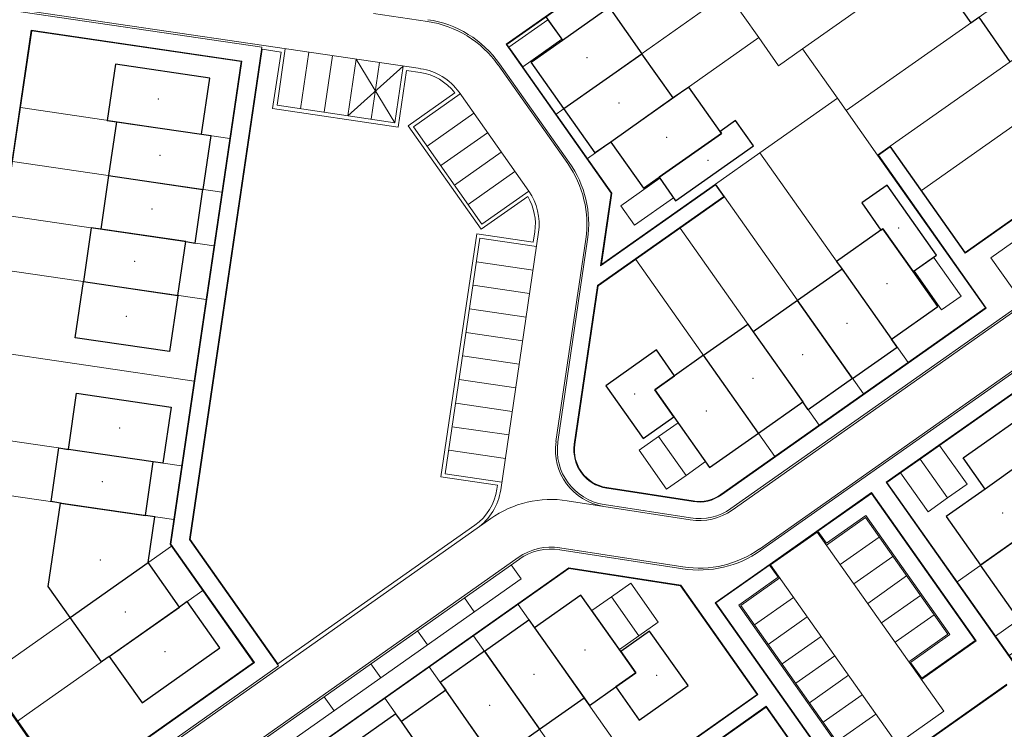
# Model space of a CAD drawing. Extents: x 168554 to 174410, y 515675 to 521218.
# Tile 85 of 110: x 172273 to 172377, y 518740 to 518815. Entities that reach past the tile are written whole.
import ezdxf

# ---------------------------------------------------------------- set-up
doc = ezdxf.new("R2010")
doc.units = 0
doc.header["$MEASUREMENT"] = 0
for name, color, linetype, lineweight in [('Algemeen - Fase 1A - 1070 Ondergrond  ontwerp bijgebouwen', 7, 'Continuous', 30), ('Algemeen - Fase 1A - 1070 Ondergrond  ontwerp hoofdgebouwen', 7, 'Continuous', 30), ('Algemeen - Fase 1A - 1070 Ondergrond - ontwerp', 7, 'Continuous', 9), ('Algemeen - Fase 1A - 1070 Ondergrond ontwerp parkeren eigen terrein', 7, 'Continuous', 13), ('Deelgebied 1A - bijgebouwen', 253, 'Continuous', 9), ('Deelgebied 1A - grondgebonden woningen', 253, 'Continuous', 9), ('Legenda - Tekst', 7, 'Continuous', 15)]:
    doc.layers.add(name, color=color, linetype=linetype, lineweight=lineweight)
doc.styles.get("Standard").update_dxf_attribs({"font": 'arial.ttf'})

msp = doc.modelspace()

# ---------------------------------------------------------------- linework, layer by layer
at = {"layer": 'Algemeen - Fase 1A - 1070 Ondergrond  ontwerp bijgebouwen'}
for points in [[(172336.61, 518820.67), (172328.44, 518814.91), (172330.17, 518812.46), (172335.07, 518815.92), (172335.22, 518815.71), (172338.48, 518818.02)], [(172348.34, 518804.04), (172346.71, 518802.89), (172346.85, 518802.69), (172340.31, 518798.08), (172342.04, 518795.62), (172350.21, 518801.39)], [(172364.23, 518797.26), (172361.58, 518795.39), (172363.59, 518792.53), (172363.8, 518792.67), (172366.97, 518788.18), (172369.42, 518789.91)], [(172340.04, 518779.95), (172334.73, 518776.2), (172338.65, 518770.65), (172341.87, 518772.92), (172339.86, 518775.78), (172341.94, 518777.25)], [(172380.37, 518774.38), (172382.82, 518770.91), (172378.74, 518768.03), (172378.59, 518768.23), (172374.51, 518765.35), (172372.2, 518768.62)], [(172339.31, 518750.44), (172336.29, 518748.3), (172337.88, 518746.06), (172335.79, 518744.59), (172338.24, 518741.11), (172343.35, 518744.72)]]:
    msp.add_lwpolyline(points, close=True, dxfattribs=at)
at = {"layer": 'Algemeen - Fase 1A - 1070 Ondergrond  ontwerp hoofdgebouwen'}
for p, q in [((172373.84, 518814.87), (172377.12, 518810.21)), ((172330.33, 518805.29), (172338.5, 518811.05)), ((172341.79, 518806.4), (172338.5, 518811.05)), ((172341.79, 518806.4), (172335.25, 518801.78)), ((172283.41, 518803.9), (172282.58, 518798.26)), ((172283.41, 518803.9), (172292.31, 518802.6)), ((172282.58, 518798.26), (172281.75, 518792.62)), ((172282.58, 518798.26), (172292.47, 518796.81)), ((172290.66, 518791.32), (172281.75, 518792.62)), ((172289.83, 518785.68), (172290.66, 518791.32)), ((172359.51, 518788.43), (172354.85, 518785.14)), ((172359.51, 518788.43), (172364.7, 518781.07)), ((172279.93, 518787.13), (172289.83, 518785.68)), ((172354.85, 518785.14), (172350.2, 518781.86)), ((172360.62, 518776.97), (172354.85, 518785.14)), ((172350.2, 518781.86), (172355.39, 518774.5)), ((172350.73, 518771.22), (172344.96, 518779.39)), ((172350.73, 518771.22), (172355.39, 518774.5)), ((172287.26, 518768.21), (172278.36, 518769.52)), ((172286.43, 518762.58), (172287.26, 518768.21)), ((172277.53, 518763.88), (172286.43, 518762.58)), ((172382.2, 518763.13), (172374.02, 518757.36)), ((172278.54, 518751.87), (172286.71, 518757.63)), ((172290, 518752.97), (172286.71, 518757.63)), ((172282.65, 518747.79), (172290, 518752.97)), ((172327.25, 518750.8), (172332.44, 518743.44)), ((172322.01, 518748.33), (172327.78, 518740.16)), ((172317.93, 518744.23), (172313.28, 518740.94)), ((172323.12, 518736.87), (172317.93, 518744.23)), ((172327.78, 518740.16), (172332.44, 518743.44)), ((172318.46, 518733.59), (172313.28, 518740.94)), ((172323.12, 518736.87), (172327.78, 518740.16))]:
    msp.add_line(p, q, dxfattribs=at)
for points in [[(172381.19, 518820.06), (172377.76, 518824.92), (172369.59, 518819.16), (172373.02, 518814.3), (172373.84, 518814.87)], [(172330.33, 518805.29), (172326.9, 518810.15), (172330.17, 518812.46), (172335.07, 518815.92), (172335.22, 518815.71), (172338.5, 518811.05)], [(172292.31, 518802.6), (172293.18, 518808.48), (172283.29, 518809.94), (172282.42, 518804.05), (172283.41, 518803.9)], [(172335.25, 518801.78), (172338.68, 518796.92), (172340.31, 518798.08), (172346.85, 518802.69), (172346.71, 518802.89), (172343.42, 518807.55), (172341.79, 518806.4)], [(172335.25, 518801.78), (172333.62, 518800.63), (172330.33, 518805.29)], [(172292.31, 518802.6), (172293.3, 518802.45), (172292.47, 518796.81)], [(172290.66, 518791.32), (172291.65, 518791.17), (172292.47, 518796.81)], [(172281.75, 518792.62), (172280.76, 518792.77), (172279.93, 518787.13)], [(172364.7, 518781.07), (172369.56, 518784.5), (172366.97, 518788.18), (172363.8, 518792.67), (172363.59, 518792.53), (172358.94, 518789.24), (172359.51, 518788.43)], [(172289.83, 518785.68), (172288.96, 518779.79), (172279.07, 518781.24), (172279.93, 518787.13)], [(172344.96, 518779.39), (172349.62, 518782.67), (172350.2, 518781.86)], [(172360.62, 518776.97), (172365.28, 518780.26), (172364.7, 518781.07)], [(172344.96, 518779.39), (172341.94, 518777.25), (172339.86, 518775.78), (172341.87, 518772.92), (172345.62, 518767.61), (172350.73, 518771.22)], [(172360.62, 518776.97), (172355.96, 518773.68), (172355.39, 518774.5)], [(172278.36, 518769.52), (172279.22, 518775.41), (172289.12, 518773.96), (172288.25, 518768.07), (172287.26, 518768.21)], [(172277.53, 518763.88), (172276.54, 518764.03), (172277.37, 518769.67), (172278.36, 518769.52)], [(172382.2, 518763.13), (172378.74, 518768.03), (172378.59, 518768.23), (172374.51, 518765.35), (172370.42, 518762.47), (172374.02, 518757.36)], [(172278.54, 518751.87), (172276.24, 518755.13), (172277.53, 518763.88)], [(172382.2, 518763.13), (172385.65, 518758.22), (172385.8, 518758.02), (172383.35, 518756.29), (172377.63, 518752.26), (172374.02, 518757.36)], [(172286.71, 518757.63), (172287.42, 518762.43), (172286.43, 518762.58)], [(172332.44, 518743.44), (172333.01, 518742.63), (172335.79, 518744.59), (172337.88, 518746.06), (172336.29, 518748.3), (172332.11, 518754.23), (172327.25, 518750.8)], [(172282.65, 518747.79), (172286.08, 518742.92), (172294.25, 518748.69), (172290.82, 518753.55), (172290, 518752.97)], [(172282.65, 518747.79), (172281.83, 518747.21), (172278.54, 518751.87)], [(172322.01, 518748.33), (172326.67, 518751.62), (172327.25, 518750.8)], [(172322.01, 518748.33), (172317.36, 518745.04), (172317.93, 518744.23)], [(172313.28, 518740.94), (172312.7, 518741.76), (172308.04, 518738.47)]]:
    msp.add_lwpolyline(points, dxfattribs=at)
at = {"layer": 'Algemeen - Fase 1A - 1070 Ondergrond - ontwerp'}
for p, q in [((172341.02, 518823.86), (172324.27, 518812.04)), ((172341.01, 518823.77), (172324.35, 518812.03)), ((172249.24, 518818.98), (172298.65, 518811.72)), ((172249.27, 518819.18), (172315.3, 518809.48)), ((172310.35, 518815.26), (172316.03, 518814.42)), ((172271.61, 518794.14), (172274.46, 518813.52)), ((172271.67, 518794.11), (172274.51, 518813.45)), ((172274.46, 518813.52), (172296.54, 518810.27)), ((172274.51, 518813.45), (172296.47, 518810.22)), ((172298.65, 518811.72), (172291.05, 518760.05)), ((172324.27, 518812.04), (172335.3, 518796.41)), ((172324.35, 518812.03), (172335.36, 518796.42)), ((172298.68, 518811.51), (172291.12, 518760.06)), ((172298.68, 518811.51), (172300.66, 518811.22)), ((172300.66, 518811.22), (172299.78, 518805.29)), ((172301.11, 518811.56), (172300.24, 518805.63)), ((172303.58, 518811.2), (172302.71, 518805.26)), ((172306.06, 518810.83), (172305.19, 518804.9)), ((172296.47, 518810.22), (172289.02, 518759.56)), ((172296.54, 518810.27), (172289.09, 518759.58)), ((172308.53, 518810.47), (172307.66, 518804.53)), ((172307.66, 518804.53), (172313.48, 518809.74)), ((172308.53, 518810.47), (172312.61, 518803.81)), ((172311, 518810.11), (172310.13, 518804.17)), ((172312.61, 518803.81), (172313.48, 518809.74)), ((172323.42, 518809.88), (172330.73, 518799.52)), ((172323.58, 518810), (172330.89, 518799.63)), ((172312.94, 518803.35), (172313.82, 518809.29)), ((172313.82, 518809.29), (172315.25, 518809.08)), ((172318.88, 518806.94), (172313.98, 518803.49)), ((172314.54, 518803.39), (172319.44, 518806.85)), ((172319.21, 518807.17), (172319.21, 518807.17)), ((172319.33, 518807), (172326.65, 518796.63)), ((172300.24, 518805.63), (172312.61, 518803.81)), ((172372.41, 518790.11), (172394.88, 518805.96)), ((172372.43, 518790.19), (172394.8, 518805.98)), ((172299.78, 518805.29), (172312.94, 518803.35)), ((172315.98, 518801.35), (172320.88, 518804.8)), ((172313.98, 518803.49), (172321.65, 518792.62)), ((172321.74, 518793.17), (172314.54, 518803.39)), ((172317.42, 518799.3), (172322.32, 518802.76)), ((172375.11, 518789.64), (172393.5, 518802.61)), ((172363.23, 518800.41), (172364.56, 518801.35)), ((172364.56, 518801.35), (172372.43, 518790.19)), ((172318.86, 518797.26), (172323.76, 518800.72)), ((172347.97, 518763.15), (172401.04, 518800.59)), ((172374.56, 518784.36), (172363.23, 518800.41)), ((172363.32, 518800.4), (172364.54, 518801.26)), ((172374.64, 518784.34), (172363.32, 518800.4)), ((172364.54, 518801.26), (172372.41, 518790.11)), ((172320.3, 518795.22), (172325.2, 518798.68)), ((172347.85, 518763.31), (172398.07, 518798.74)), ((172334.18, 518788.78), (172346.22, 518797.27)), ((172334.26, 518788.91), (172346.24, 518797.36)), ((172346.22, 518797.27), (172347.09, 518796.05)), ((172346.24, 518797.36), (172347.17, 518796.03)), ((172326.65, 518796.63), (172321.74, 518793.17)), ((172335.3, 518796.41), (172334.18, 518788.78)), ((172335.36, 518796.42), (172334.26, 518788.91)), ((172350.85, 518759.06), (172403.93, 518796.51)), ((172321.65, 518792.62), (172326.54, 518796.07)), ((172347.09, 518796.05), (172333.87, 518786.73)), ((172347.17, 518796.03), (172333.93, 518786.69)), ((172350.96, 518758.9), (172401.18, 518794.33)), ((172321.19, 518792.14), (172317.44, 518766.62)), ((172327.12, 518791.27), (172321.19, 518792.14)), ((172327.68, 518792.3), (172323.71, 518765.27)), ((172327.28, 518792.36), (172327.12, 518791.27)), ((172401.78, 518792.62), (172364.14, 518766.07)), ((172364.22, 518766.05), (172401.81, 518792.57)), ((172317.89, 518766.96), (172321.52, 518791.69)), ((172321.52, 518791.69), (172327.46, 518790.82)), ((172332.63, 518791.58), (172329.5, 518770.34)), ((172332.82, 518791.55), (172329.7, 518770.31)), ((172321.16, 518789.22), (172327.1, 518788.34)), ((172378.46, 518784.9), (172375.11, 518789.64)), ((172320.8, 518786.74), (172326.73, 518785.87)), ((172333.87, 518786.73), (172331.42, 518770.05)), ((172333.93, 518786.69), (172331.48, 518770.04)), ((172320.43, 518784.27), (172326.37, 518783.4)), ((172346.81, 518764.78), (172374.56, 518784.36)), ((172346.85, 518764.74), (172374.64, 518784.34)), ((172320.07, 518781.8), (172326.01, 518780.92)), ((172319.71, 518779.32), (172325.64, 518778.45)), ((172319.34, 518776.85), (172325.28, 518775.98)), ((172318.98, 518774.38), (172324.92, 518773.5)), ((172318.62, 518771.9), (172324.55, 518771.03)), ((172318.25, 518769.43), (172324.19, 518768.56)), ((172317.44, 518766.62), (172323.37, 518765.75)), ((172323.83, 518766.08), (172317.89, 518766.96)), ((172323.37, 518765.75), (172323.31, 518765.33)), ((172334.82, 518765.45), (172343.88, 518764.04)), ((172334.83, 518765.51), (172343.89, 518764.1)), ((172364.14, 518766.07), (172377.47, 518747.17)), ((172377.48, 518747.26), (172364.22, 518766.05)), ((172330.69, 518764.13), (172334.52, 518763.53)), ((172362.6, 518764.98), (172356.85, 518760.93)), ((172362.59, 518764.9), (172356.97, 518760.94)), ((172373.48, 518749.45), (172362.59, 518764.9)), ((172373.59, 518749.41), (172362.6, 518764.98)), ((172334.52, 518763.53), (172343.59, 518762.12)), ((172334.55, 518763.73), (172343.62, 518762.32)), ((172321.23, 518761.24), (172322.66, 518762.25)), ((172357.87, 518759.66), (172362, 518762.57)), ((172357.87, 518759.48), (172361.96, 518762.36)), ((172361.96, 518762.36), (172370.61, 518750.11)), ((172362, 518762.57), (172370.82, 518750.07)), ((172321.23, 518761.24), (172244.25, 518706.93)), ((172321, 518761.56), (172300.34, 518746.99)), ((172291.05, 518760.05), (172300.41, 518746.79)), ((172291.12, 518760.06), (172300.34, 518746.99)), ((172356.85, 518760.93), (172351.95, 518757.47)), ((172352.01, 518757.39), (172356.91, 518760.84)), ((172356.91, 518760.84), (172370.18, 518742.03)), ((172356.97, 518760.94), (172357.87, 518759.66)), ((172359.32, 518757.44), (172363.4, 518760.32)), ((172289.02, 518759.56), (172297.78, 518747.15)), ((172289.09, 518759.58), (172297.87, 518747.13)), ((172329.89, 518758.99), (172342.79, 518756.99)), ((172329.92, 518759.19), (172342.82, 518757.18)), ((172295.06, 518736.66), (172325.54, 518758.16)), ((172295.18, 518736.5), (172325.66, 518758)), ((172360.76, 518755.39), (172364.84, 518758.28)), ((172330.85, 518757.08), (172294.02, 518731.1)), ((172294.1, 518731.09), (172330.86, 518757.02)), ((172324.8, 518757.39), (172325.84, 518755.92)), ((172342.6, 518755.25), (172330.85, 518757.08)), ((172330.86, 518757.02), (172342.56, 518755.2)), ((172351.95, 518757.47), (172346.2, 518753.41)), ((172351.9, 518757.36), (172346.28, 518753.4)), ((172352.8, 518756.09), (172351.9, 518757.36)), ((172365.28, 518738.58), (172352.01, 518757.39)), ((172325.84, 518755.92), (172296.42, 518735.17)), ((172348.68, 518753.18), (172352.8, 518756.09)), ((172348.89, 518753.14), (172352.97, 518756.02)), ((172362.2, 518753.35), (172366.28, 518756.23)), ((172342.56, 518755.2), (172350.61, 518743.79)), ((172350.69, 518743.78), (172342.6, 518755.25)), ((172320.93, 518752.46), (172319.9, 518753.93)), ((172350.33, 518751.1), (172354.41, 518753.98)), ((172363.64, 518751.31), (172367.72, 518754.19)), ((172346.2, 518753.41), (172359.53, 518734.52)), ((172346.28, 518753.4), (172359.54, 518734.6)), ((172360.38, 518736.59), (172348.68, 518753.18)), ((172360.42, 518736.8), (172348.89, 518753.14)), ((172351.77, 518749.05), (172355.85, 518751.94)), ((172365.08, 518749.27), (172369.17, 518752.15)), ((172316.03, 518749), (172314.99, 518750.48)), ((172353.21, 518747.01), (172357.3, 518749.89)), ((172370.61, 518750.11), (172366.52, 518747.22)), ((172370.82, 518750.07), (172366.69, 518747.16)), ((172367.84, 518745.35), (172373.59, 518749.41)), ((172373.48, 518749.45), (172367.87, 518745.49)), ((172268.19, 518747.69), (172276.84, 518735.43)), ((172354.65, 518744.97), (172358.74, 518747.85)), ((172300.41, 518746.79), (172244.14, 518707.1)), ((172297.87, 518747.13), (172278.35, 518733.36)), ((172297.78, 518747.15), (172278.36, 518733.44)), ((172311.13, 518745.55), (172310.09, 518747.02)), ((172367.87, 518745.49), (172366.69, 518747.16)), ((172276.98, 518735.4), (172269.74, 518745.66)), ((172356.09, 518742.93), (172360.18, 518745.81)), ((172376.8, 518744.86), (172360.39, 518733.29)), ((172376.78, 518744.78), (172360.47, 518733.28)), ((172306.23, 518742.09), (172305.19, 518743.56)), ((172350.61, 518743.79), (172329.52, 518728.92)), ((172329.6, 518728.9), (172350.69, 518743.78)), ((172357.53, 518740.88), (172361.62, 518743.76)), ((172351.56, 518742.55), (172331.69, 518728.54)), ((172331.78, 518728.53), (172351.54, 518742.47)), ((172351.54, 518742.47), (172369.7, 518716.73)), ((172369.78, 518716.72), (172351.56, 518742.55)), ((172358.97, 518738.84), (172363.06, 518741.72)), ((172370.18, 518742.03), (172365.28, 518738.58))]:
    msp.add_line(p, q, dxfattribs=at)
at = {"layer": 'Algemeen - Fase 1A - 1070 Ondergrond - ontwerp', "flags": 128}
for points in [[(172355.36, 518811.57), (172376.45, 518826.44)], [(172359.95, 518805.07), (172383.64, 518821.79)], [(172350.78, 518812.74), (172347.49, 518817.39)], [(172364.56, 518801.35), (172386.93, 518817.13)], [(172329.51, 518804.71), (172346.17, 518816.46)], [(172271.67, 518794.11), (172274.51, 518813.45), (172296.47, 518810.22), (172289.02, 518759.56), (172297.78, 518747.15), (172278.36, 518733.44), (172269.74, 518745.66)], [(172332.8, 518800.05), (172350.78, 518812.74)], [(172367.84, 518796.69), (172390.22, 518812.47)], [(172359.03, 518806.38), (172355.36, 518811.57)], [(172350.89, 518800.64), (172359.03, 518806.38)], [(172359.95, 518805.07), (172359.03, 518806.38)], [(172295.28, 518802.16), (172273.33, 518805.39)], [(172363.23, 518800.41), (172359.95, 518805.07)], [(172346.24, 518797.36), (172350.89, 518800.64)], [(172366.43, 518778.62), (172350.89, 518800.64)], [(172294.45, 518796.52), (172272.5, 518799.75)], [(172361.77, 518775.34), (172347.17, 518796.03)], [(172293.62, 518790.88), (172271.67, 518794.11)], [(172357.11, 518772.05), (172342.51, 518792.75)], [(172352.46, 518768.76), (172337.86, 518789.46)], [(172292.8, 518785.24), (172270.04, 518788.58)], [(172291.54, 518776.68), (172268.78, 518780.03)], [(172290.23, 518767.78), (172267.47, 518771.12)], [(172392.13, 518770.14), (172371.57, 518755.63)], [(172289.4, 518762.14), (172268.25, 518765.25)], [(172289.17, 518759.36), (172270.94, 518746.51)], [(172294.1, 518731.09), (172330.86, 518757.02), (172342.56, 518755.2), (172350.61, 518743.79), (172329.52, 518728.92)], [(172338.31, 518735.12), (172325.52, 518753.25)], [(172333.65, 518731.83), (172320.86, 518749.96)], [(172329.46, 518727.88), (172316.2, 518746.68)], [(172323.87, 518725.92), (172311.55, 518743.39)], [(172331.78, 518728.53), (172351.54, 518742.47), (172369.7, 518716.73)]]:
    msp.add_lwpolyline(points, dxfattribs=at)
for points in [[(172394.8, 518805.98), (172372.43, 518790.19), (172364.56, 518801.35), (172363.23, 518800.41), (172374.56, 518784.36), (172346.81, 518764.78, -0.194561), (172343.89, 518764.1), (172334.83, 518765.51, -0.41177), (172331.48, 518770.04), (172333.93, 518786.69), (172347.17, 518796.03), (172346.24, 518797.36), (172334.26, 518788.91), (172335.36, 518796.42), (172324.35, 518812.03), (172341.01, 518823.77)], [(172389.54, 518730.16), (172378.42, 518745.93), (172398.31, 518759.97), (172410.64, 518742.5), (172411.77, 518742.3), (172411.96, 518743.43), (172398.7, 518762.23), (172377.48, 518747.26), (172364.22, 518766.05), (172401.81, 518792.57, -0.414214), (172404.6, 518792.09), (172465.93, 518705.15)]]:
    msp.add_lwpolyline(points, format="xyb", dxfattribs=at)
at = {"layer": 'Algemeen - Fase 1A - 1070 Ondergrond - ontwerp'}
for points in [[(172350.78, 518812.74), (172352.85, 518809.79), (172355.36, 518811.57)], [(172273.03, 518741), (172274.23, 518741.85), (172292.45, 518754.7)]]:
    msp.add_lwpolyline(points, dxfattribs=at)
for centre, radius, start, end in [((172314.43, 518803.54), 11, 35.2013, 81.6398), ((172314.43, 518803.54), 11.2, 35.2013, 81.6398), ((172314.43, 518803.54), 5.6, 37.4081, 81.6398), ((172314.43, 518803.54), 6, 35.2013, 81.6398), ((172321.74, 518793.17), 11, 351.6398, 35.2013), ((172321.74, 518793.17), 11.2, 351.6398, 35.2013), ((172321.74, 518793.17), 6, 351.6398, 35.2013), ((172321.74, 518793.17), 5.6, 351.6398, 31.1052), ((172335.44, 518769.46), 6, 171.6398, 261.1614), ((172335.44, 518769.46), 5.8, 171.6398, 261.1614), ((172335.44, 518769.46), 4.06, 171.6398, 261.1614), ((172335.44, 518769.46), 4, 171.6398, 261.1614), ((172317.77, 518766.14), 5.6, 305.2013, 351.6398), ((172317.77, 518766.14), 6, 305.2013, 351.6398), ((172329, 518753.26), 11, 81.1614, 125.2013), ((172344.51, 518768.05), 4.06, 261.1614, 305.2013), ((172344.51, 518768.05), 4, 261.1614, 305.2013), ((172344.51, 518768.05), 6, 261.1614, 305.2013), ((172344.51, 518768.05), 5.8, 261.1614, 305.2013), ((172329, 518753.26), 6, 81.1614, 125.2013), ((172329, 518753.26), 5.8, 81.1614, 125.2013), ((172344.51, 518768.05), 11, 261.1614, 305.2013), ((172344.51, 518768.05), 11.2, 261.1614, 305.2013)]:
    msp.add_arc(centre, radius, start, end, dxfattribs=at)
at = {"layer": 'Algemeen - Fase 1A - 1070 Ondergrond ontwerp parkeren eigen terrein'}
msp.add_line((172343.15, 518766.79), (172340.26, 518770.87), dxfattribs=at)
for points in [[(172328.66, 518814.6), (172324.57, 518811.72), (172326.01, 518809.68), (172330.1, 518812.56)], [(172340.39, 518797.97), (172336.3, 518795.09), (172337.74, 518793.05), (172341.83, 518795.93)], [(172369.11, 518789.69), (172367.07, 518788.25), (172369.95, 518784.17), (172372, 518785.61)]]:
    msp.add_lwpolyline(points, close=True, dxfattribs=at)
for points in [[(172340.26, 518770.87), (172342.31, 518772.31), (172345.19, 518768.23), (172343.15, 518766.79)], [(172343.15, 518766.79), (172341.1, 518765.34), (172338.22, 518769.43), (172340.26, 518770.87)], [(172370.58, 518764.42), (172372.62, 518765.86), (172369.74, 518769.94), (172367.7, 518768.5)], [(172370.58, 518764.42), (172368.54, 518762.97), (172365.65, 518767.06), (172367.7, 518768.5)], [(172367.7, 518768.5), (172370.58, 518764.42)], [(172335.31, 518754.04), (172337.35, 518755.48), (172340.23, 518751.39), (172338.19, 518749.95)], [(172335.31, 518754.04), (172333.26, 518752.59), (172336.15, 518748.51), (172338.19, 518749.95)], [(172335.31, 518754.04), (172338.19, 518749.95)], [(172379.69, 518752.8), (172375.61, 518749.91), (172377.05, 518747.87), (172381.13, 518750.75)]]:
    msp.add_lwpolyline(points, dxfattribs=at)
at = {"layer": 'Deelgebied 1A - bijgebouwen'}
for p in [(172345.45, 518799.86), (172365.43, 518792.75), (172337.76, 518775.33), (172340.05, 518745.81)]:
    msp.add_point(p, dxfattribs=at)
at = {"layer": 'Deelgebied 1A - grondgebonden woningen'}
for p in [(172332.75, 518810.64), (172287.8, 518806.29), (172336.1, 518805.88), (172341.1, 518802.27), (172287.95, 518800.38), (172287.12, 518794.74), (172285.3, 518789.25), (172364.22, 518786.91), (172284.45, 518783.48), (172360.04, 518782.74), (172355.38, 518779.45), (172350.15, 518776.98), (172345.27, 518773.54), (172283.74, 518771.76), (172281.9, 518766.14), (172376.36, 518762.83), (172281.7, 518757.91), (172284.32, 518752.45), (172288.49, 518748.27), (172332.54, 518748.46), (172327.2, 518745.92), (172322.54, 518742.64)]:
    msp.add_point(p, dxfattribs=at)

# ---------------------------------------------------------------- texts
at = {"layer": 'Legenda - Tekst', "insert": (171985.67, 518802.15), "char_height": 12, "attachment_point": 1, "line_spacing_factor": 0.733333}
msp.add_mtext_dynamic_manual_height_columns('\\pi25.49374;{\\fArial|b1|i0|c0|p34;1D}', width=70.2562, gutter_width=1, heights=[0], dxfattribs=at)

doc.saveas('drawing.dxf')
